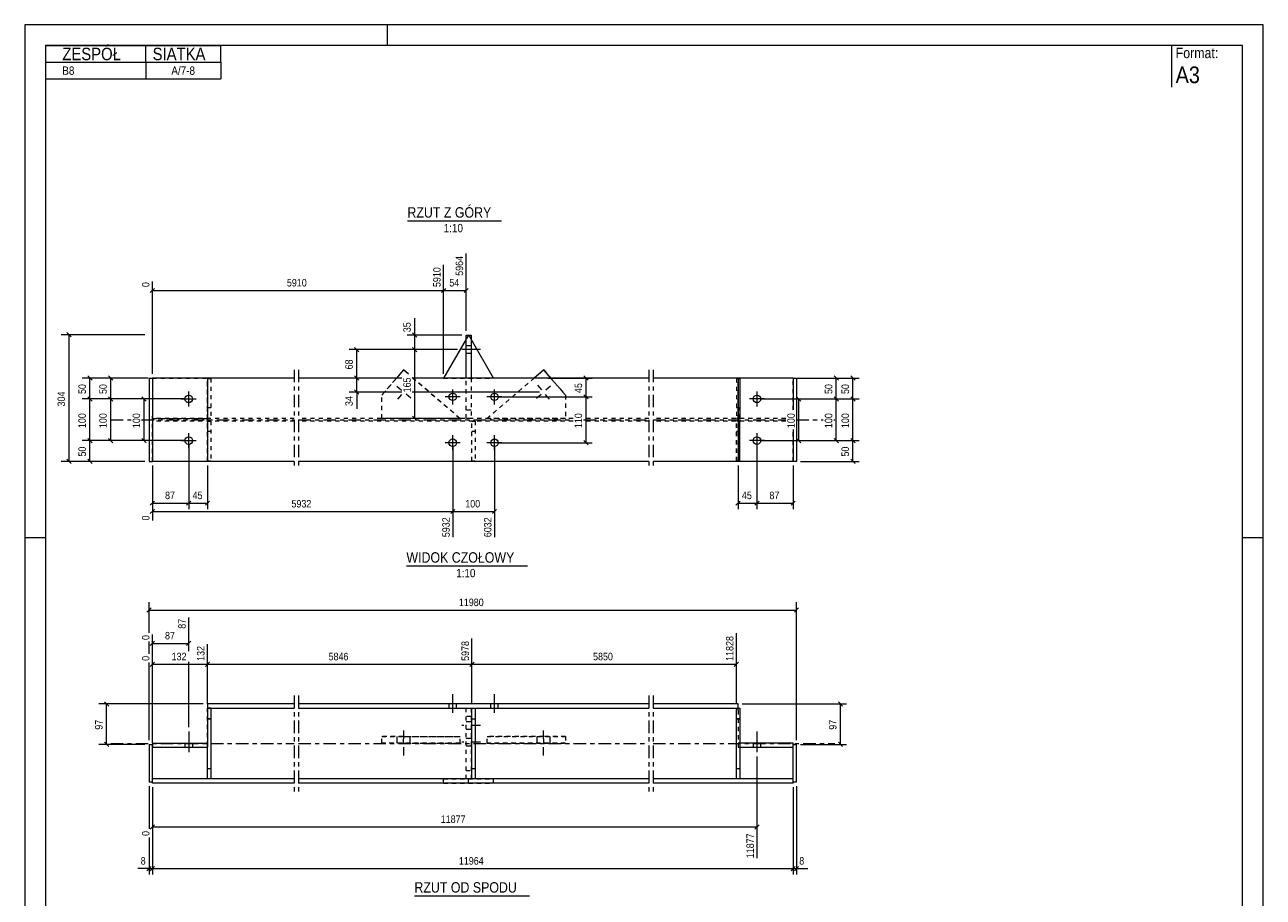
# Model space of a CAD drawing. Header units: millimetres. Extents: x 0 to 297, y 0 to 420.
# Tile 2 of 2: x 0 to 297, y 211 to 420. Entities that reach past the tile are written whole.
import ezdxf

# ---------------------------------------------------------------- set-up
doc = ezdxf.new("R2010")
doc.units = ezdxf.units.MM
for name, pattern in [('XKITLINE00', [0]), ('XKITLINE01', [4, 1, -1, 1, -1]), ('XKITLINE02', [4, 2, -2]), ('XKITLINE03', [6, 3, -1, 1, -1])]:
    doc.linetypes.add(name, pattern=pattern)
for name, color, linetype, lineweight in [('Arkusz rysunku', 3, 'Continuous', 0), ('Element', 2, 'Continuous', 0), ('Inny typ obiektu', 7, 'Continuous', 0), ('Wymiar', 4, 'Continuous', 0), ('Śruba', 3, 'Continuous', 0)]:
    doc.layers.add(name, color=color, linetype=linetype, lineweight=lineweight)
doc.styles.add('ARIAL', font='ARIAL.TTF')

msp = doc.modelspace()

# ---------------------------------------------------------------- linework, layer by layer
at = {"layer": 'Arkusz rysunku', "linetype": 'XKITLINE00', "lineweight": 0}
for p, q in [((297, 420), (0, 420)), ((0, 420), (0, 0)), ((87, 415), (87, 420)), ((297, 0), (297, 420)), ((292, 415), (5, 415)), ((5, 415), (5, 5)), ((292, 5), (292, 415)), ((5, 297), (0, 297)), ((297, 297), (292, 297))]:
    msp.add_line(p, q, dxfattribs=at)
at = {"layer": 'Element', "linetype": 'XKITLINE00', "lineweight": 0}
for p, q in [((105.84, 344.62), (100.44, 335.28)), ((105.84, 344.62), (100.44, 335.28)), ((105.84, 335.28), (105.84, 345.6)), ((105.84, 345.6), (107.04, 345.6)), ((106.44, 345.66), (106.41, 345.6)), ((106.44, 345.65), (106.42, 345.6)), ((106.47, 345.6), (106.44, 345.66)), ((106.44, 345.66), (106.44, 345.65)), ((106.47, 345.6), (106.44, 345.65)), ((107.04, 345.6), (107.04, 335.28)), ((112.44, 335.28), (107.04, 344.62)), ((112.44, 335.28), (107.04, 344.62)), ((90.82, 337.23), (89.15, 335.28)), ((90.82, 337.23), (90.82, 337.23)), ((92.01, 336.22), (90.82, 337.23)), ((124.47, 337.23), (122.19, 335.28)), ((124.47, 337.23), (124.47, 337.23)), ((126.14, 335.28), (124.47, 337.23)), ((29.82, 335.28), (30.62, 335.28)), ((29.82, 335.28), (29.82, 315.28)), ((64.62, 335.28), (30.62, 335.28)), ((43.82, 335.28), (30.62, 335.28)), ((30.62, 335.28), (30.62, 315.28)), ((43.82, 335.28), (43.82, 315.28)), ((90.41, 335.28), (65.62, 335.28)), ((93.1, 335.28), (92.93, 335.43)), ((149.67, 335.28), (92.93, 335.28)), ((184.27, 335.28), (150.67, 335.28)), ((171.07, 335.28), (171.07, 315.28)), ((184.27, 335.28), (171.07, 335.28)), ((171.47, 335.2), (171.07, 335.2)), ((171.47, 335.2), (171.47, 325.6)), ((184.27, 335.28), (184.27, 327.64)), ((184.27, 335.28), (185.07, 335.28)), ((185.07, 335.28), (185.07, 315.28)), ((171.47, 328.1), (171.07, 328.1)), ((171.47, 325.6), (171.07, 325.6)), ((171.47, 324.95), (171.07, 324.95)), ((171.47, 315.35), (171.47, 324.95)), ((171.47, 322.45), (171.07, 322.45)), ((184.27, 322.92), (184.27, 315.28)), ((29.82, 315.28), (30.62, 315.28)), ((43.82, 315.28), (30.62, 315.28)), ((64.62, 315.28), (43.82, 315.28)), ((149.67, 315.28), (65.62, 315.28)), ((171.07, 315.28), (150.67, 315.28)), ((171.47, 315.35), (171.07, 315.35)), ((184.27, 315.28), (171.07, 315.28)), ((185.07, 315.28), (184.27, 315.28)), ((64.62, 257.14), (43.82, 257.14)), ((43.82, 257.14), (43.82, 256.14)), ((43.82, 256.14), (64.62, 256.14)), ((43.82, 256.14), (43.82, 256.09)), ((43.82, 256.09), (43.82, 247.73)), ((44.62, 256.09), (43.82, 256.09)), ((44.62, 256.09), (44.62, 239.19)), ((149.67, 257.14), (65.62, 257.14)), ((65.62, 256.14), (149.67, 256.14)), ((107.25, 239.19), (107.25, 256.09)), ((107.25, 256.09), (108.05, 256.09)), ((108.05, 256.09), (108.05, 239.19)), ((171.07, 257.14), (150.67, 257.14)), ((150.67, 256.14), (171.07, 256.14)), ((170.67, 239.19), (170.67, 256.09)), ((170.67, 256.09), (171.47, 256.09)), ((171.07, 256.14), (171.07, 257.14)), ((171.07, 256.09), (171.07, 256.14)), ((171.47, 256.09), (171.47, 247.73)), ((29.82, 247.44), (29.82, 238.44)), ((29.82, 247.44), (30.62, 247.44)), ((30.62, 247.73), (43.82, 247.73)), ((30.62, 247.73), (30.62, 246.73)), ((30.62, 238.44), (30.62, 247.44)), ((30.62, 246.73), (43.82, 246.73)), ((43.82, 247.73), (43.82, 246.73)), ((43.82, 239.19), (43.82, 246.73)), ((171.07, 247.73), (171.07, 246.73)), ((184.27, 247.73), (171.07, 247.73)), ((171.07, 246.73), (184.27, 246.73)), ((171.47, 246.73), (171.47, 239.19)), ((184.27, 246.73), (184.27, 247.73)), ((184.27, 238.44), (184.27, 247.44)), ((184.27, 247.44), (185.07, 247.44)), ((185.07, 238.44), (185.07, 247.44)), ((29.82, 238.44), (30.62, 238.44)), ((30.62, 238.14), (30.62, 239.14)), ((64.62, 239.14), (30.62, 239.14)), ((64.62, 238.14), (30.62, 238.14)), ((44.62, 239.19), (43.82, 239.19)), ((149.67, 239.14), (65.62, 239.14)), ((149.67, 238.14), (65.62, 238.14)), ((108.05, 239.19), (107.25, 239.19)), ((184.27, 239.14), (150.67, 239.14)), ((184.27, 238.14), (150.67, 238.14)), ((171.47, 239.19), (170.67, 239.19)), ((184.27, 238.14), (184.27, 239.14)), ((184.27, 238.44), (185.07, 238.44))]:
    msp.add_line(p, q, dxfattribs=at)
at = {"layer": 'Element', "linetype": 'XKITLINE01', "lineweight": 0}
for p, q in [((106.41, 345.6), (105.84, 344.62)), ((106.42, 345.6), (105.84, 344.62)), ((107.04, 344.62), (106.47, 345.6)), ((107.04, 344.62), (106.47, 345.6)), ((85.62, 331.15), (90.82, 337.23)), ((90.82, 337.23), (92.01, 336.22)), ((110.87, 325.6), (124.47, 337.23)), ((124.47, 337.23), (129.67, 331.15)), ((30.62, 335.28), (30.62, 326.13)), ((30.62, 335.28), (43.82, 335.28)), ((30.62, 335.28), (30.62, 315.28)), ((43.82, 315.28), (43.82, 335.28)), ((43.82, 325.6), (43.82, 335.2)), ((43.82, 335.2), (44.62, 335.2)), ((44.62, 335.2), (44.62, 325.6)), ((89.15, 335.28), (85.62, 331.15)), ((92.93, 335.43), (104.42, 325.6)), ((104.42, 325.61), (93.1, 335.28)), ((112.44, 335.28), (100.44, 335.28)), ((100.44, 335.28), (100.44, 335.28)), ((100.44, 335.28), (112.44, 335.28)), ((105.84, 325.6), (105.84, 335.28)), ((107.04, 335.28), (107.04, 325.6)), ((122.19, 335.28), (110.87, 325.61)), ((112.44, 335.28), (112.44, 335.28)), ((129.67, 331.15), (126.14, 335.28)), ((170.67, 335.2), (170.67, 325.6)), ((171.07, 335.2), (170.67, 335.2)), ((171.07, 315.28), (171.07, 335.28)), ((184.27, 327.64), (184.27, 335.28)), ((184.27, 327.64), (184.27, 335.28)), ((85.62, 325.6), (85.62, 331.15)), ((129.67, 331.15), (129.67, 325.6)), ((44.62, 328.1), (43.82, 328.1)), ((107.04, 327.6), (105.84, 327.6)), ((171.07, 328.1), (170.67, 328.1)), ((171.47, 325.6), (171.47, 328.1)), ((30.62, 315.28), (30.62, 326.16)), ((64.62, 325.6), (30.62, 325.6)), ((30.62, 325.6), (43.82, 325.6)), ((64.62, 324.95), (30.62, 324.95)), ((44.62, 325.6), (43.82, 325.6)), ((43.82, 315.35), (43.82, 324.95)), ((43.82, 324.95), (44.62, 324.95)), ((44.62, 324.95), (44.62, 315.35)), ((131.5, 325.6), (65.62, 325.6)), ((131.5, 324.95), (65.62, 324.95)), ((104.42, 325.61), (85.62, 325.61)), ((104.42, 325.6), (85.62, 325.6)), ((104.42, 325.6), (104.42, 325.61)), ((107.04, 325.6), (105.84, 325.6)), ((107.25, 315.35), (107.25, 324.95)), ((107.25, 324.95), (108.05, 324.95)), ((108.05, 324.95), (108.05, 315.35)), ((110.87, 325.6), (110.87, 325.61)), ((110.87, 325.61), (129.67, 325.61)), ((129.67, 325.6), (110.87, 325.6)), ((149.67, 325.6), (134.02, 325.6)), ((149.67, 324.95), (134.02, 324.95)), ((182.5, 325.6), (150.67, 325.6)), ((182.5, 324.95), (150.67, 324.95)), ((171.07, 325.6), (170.67, 325.6)), ((170.67, 315.35), (170.67, 324.95)), ((171.07, 324.95), (170.67, 324.95)), ((44.62, 322.45), (43.82, 322.45)), ((108.05, 322.45), (107.25, 322.45)), ((171.07, 322.45), (170.67, 322.45)), ((184.27, 315.28), (184.27, 322.92)), ((184.27, 315.28), (184.27, 322.92)), ((64.62, 315.28), (30.62, 315.28)), ((43.82, 315.28), (30.62, 315.28)), ((44.62, 315.35), (43.82, 315.35)), ((149.67, 315.28), (65.62, 315.28)), ((108.05, 315.35), (107.25, 315.35)), ((184.27, 315.28), (150.67, 315.28)), ((171.07, 315.35), (170.67, 315.35)), ((43.82, 256.14), (43.82, 246.73)), ((43.82, 239.19), (43.82, 256.09)), ((43.82, 256.09), (44.62, 256.09)), ((44.62, 256.09), (44.62, 239.19)), ((105.84, 239.14), (105.84, 256.14)), ((105.84, 256.14), (107.04, 256.14)), ((107.04, 256.14), (107.04, 239.14)), ((170.67, 239.19), (170.67, 256.09)), ((170.67, 256.09), (171.47, 256.09)), ((171.07, 256), (171.07, 256.14)), ((171.07, 256), (171.07, 256.09)), ((171.07, 255.61), (171.07, 256)), ((171.07, 255.61), (171.07, 246.73)), ((171.47, 256.09), (171.47, 239.19)), ((44.62, 253.59), (43.82, 253.59)), ((43.82, 253.59), (44.62, 253.59)), ((107.04, 254.14), (105.84, 254.14)), ((107.25, 253.59), (108.05, 253.59)), ((171.47, 253.59), (170.67, 253.59)), ((170.67, 253.59), (171.47, 253.59)), ((30.62, 246.73), (43.82, 246.73)), ((30.62, 246.73), (43.82, 246.73)), ((30.62, 239.14), (30.62, 246.73)), ((43.82, 246.73), (43.82, 247.73)), ((85.62, 247.73), (85.62, 249.33)), ((85.62, 249.33), (104.42, 249.33)), ((90.82, 249.33), (85.62, 249.33)), ((104.42, 247.73), (85.62, 247.73)), ((85.62, 247.73), (85.62, 247.73)), ((85.62, 247.73), (90.82, 247.73)), ((90.82, 247.73), (90.82, 249.33)), ((90.82, 249.33), (104.42, 249.33)), ((90.82, 247.73), (104.42, 247.73)), ((104.42, 247.73), (104.42, 249.33)), ((110.87, 247.73), (110.87, 249.33)), ((110.87, 249.33), (129.67, 249.33)), ((124.47, 249.33), (110.87, 249.33)), ((129.67, 247.73), (110.87, 247.73)), ((110.87, 247.73), (124.47, 247.73)), ((124.47, 247.73), (124.47, 249.33)), ((129.67, 249.33), (124.47, 249.33)), ((124.47, 247.73), (129.67, 247.73)), ((129.67, 249.33), (129.67, 247.73)), ((129.67, 247.73), (129.67, 247.73)), ((171.07, 246.73), (184.27, 246.73)), ((171.07, 246.73), (184.27, 246.73)), ((171.47, 247.73), (171.47, 246.73)), ((184.27, 239.14), (184.27, 246.73)), ((43.82, 241.69), (44.62, 241.69)), ((43.82, 241.69), (44.62, 241.69)), ((105.84, 241.14), (107.04, 241.14)), ((107.25, 241.69), (108.05, 241.69)), ((170.67, 241.69), (171.47, 241.69)), ((170.67, 241.69), (171.47, 241.69)), ((30.62, 238.14), (30.62, 239.14)), ((44.62, 239.19), (43.82, 239.19)), ((106.44, 239.17), (100.44, 239.14)), ((100.44, 238.14), (100.44, 239.14)), ((100.44, 239.14), (112.44, 239.14)), ((100.44, 238.14), (106.44, 238.17)), ((112.44, 238.14), (100.44, 238.14)), ((107.04, 239.14), (105.84, 239.14)), ((106.44, 238.17), (106.44, 239.17)), ((112.44, 239.14), (106.44, 239.17)), ((106.44, 238.17), (112.44, 238.14)), ((112.44, 238.14), (112.44, 239.14)), ((171.47, 239.19), (170.67, 239.19))]:
    msp.add_line(p, q, dxfattribs=at)
at = {"layer": 'Element', "linetype": 'XKITLINE03', "lineweight": 0}
for p, q in [((64.62, 337.28), (64.62, 313.28)), ((65.62, 337.28), (65.62, 313.28)), ((149.67, 337.28), (149.67, 313.28)), ((150.67, 337.28), (150.67, 313.28)), ((20.62, 325.28), (25.5, 325.28)), ((28.02, 325.28), (64.62, 325.28)), ((65.62, 325.28), (131.5, 325.28)), ((134.02, 325.28), (149.67, 325.28)), ((150.67, 325.28), (182.5, 325.28)), ((185.02, 325.28), (191.5, 325.28)), ((194.02, 325.28), (194.27, 325.28)), ((64.62, 259.14), (64.62, 236.14)), ((65.62, 259.14), (65.62, 236.14)), ((149.67, 259.14), (149.67, 236.14)), ((150.67, 259.14), (150.67, 236.14)), ((20.62, 247.64), (64.62, 247.64)), ((65.62, 247.64), (149.67, 247.64)), ((150.67, 247.64), (194.27, 247.64))]:
    msp.add_line(p, q, dxfattribs=at)
at = {"layer": 'Inny typ obiektu', "linetype": 'XKITLINE00', "lineweight": 0}
for p, q in [((5, 415), (47, 415)), ((5, 415), (5, 411)), ((29, 411), (29, 415)), ((47, 411), (47, 415)), ((275, 415), (275, 405)), ((5, 411), (47, 411)), ((5, 411), (5, 407)), ((29, 411), (29, 407)), ((47, 411), (47, 407)), ((5, 407), (47, 407)), ((91.76, 373), (114.36, 373)), ((91.52, 290.26), (120.6, 290.26)), ((93.44, 211.14), (121.03, 211.14))]:
    msp.add_line(p, q, dxfattribs=at)
at = {"layer": 'Wymiar', "linetype": 'XKITLINE00', "lineweight": 0}
for p, q in [((100.44, 336.28), (100.44, 362.44)), ((100.44, 336.28), (100.44, 362.44)), ((105.84, 346.6), (105.84, 365.14)), ((31.13, 356.79), (30.11, 355.77)), ((30.62, 336.28), (30.62, 358.43)), ((100.95, 356.79), (99.94, 355.77)), ((100.95, 356.79), (99.94, 355.77)), ((106.35, 356.79), (105.34, 355.77)), ((30.62, 356.28), (100.44, 356.28)), ((100.44, 356.28), (105.84, 356.28)), ((93.53, 345.6), (93.53, 349.62)), ((93.53, 345.6), (93.53, 349.62)), ((28.82, 345.66), (8.76, 345.66)), ((10.11, 346.17), (11.13, 345.15)), ((10.62, 315.28), (10.62, 345.66)), ((104.84, 345.6), (91.67, 345.6)), ((93.02, 346.11), (94.04, 345.1)), ((93.53, 342.1), (93.53, 345.6)), ((103.79, 342.1), (77.76, 342.1)), ((79.11, 342.61), (80.13, 341.6)), ((79.62, 335.28), (79.62, 342.1)), ((103.79, 342.1), (91.67, 342.1)), ((103.79, 342.1), (91.67, 342.1)), ((93.02, 342.61), (94.04, 341.6)), ((93.02, 342.61), (94.04, 341.6)), ((93.53, 325.6), (93.53, 342.1)), ((15.11, 335.79), (16.13, 334.77)), ((20.11, 335.79), (21.13, 334.77)), ((79.11, 335.79), (80.13, 334.77)), ((79.11, 335.79), (80.13, 334.77)), ((134.11, 335.79), (135.13, 334.77)), ((194.11, 335.79), (195.13, 334.77)), ((198.11, 335.79), (199.13, 334.77)), ((29.62, 335.28), (13.76, 335.28)), ((15.62, 330.28), (15.62, 335.28)), ((29.62, 335.28), (18.76, 335.28)), ((20.62, 330.28), (20.62, 335.28)), ((89.88, 335.28), (77.76, 335.28)), ((89.88, 335.28), (77.76, 335.28)), ((79.62, 331.92), (79.62, 335.28)), ((125.41, 335.28), (136.06, 335.28)), ((134.62, 330.77), (134.62, 335.28)), ((185.27, 335.28), (200.06, 335.28)), ((185.27, 335.28), (196.06, 335.28)), ((194.62, 330.28), (194.62, 335.28)), ((198.62, 330.28), (198.62, 335.28)), ((38.32, 330.28), (13.76, 330.28)), ((38.32, 330.28), (13.76, 330.28)), ((15.11, 330.79), (16.13, 329.77)), ((15.11, 330.79), (16.13, 329.77)), ((15.62, 320.28), (15.62, 330.28)), ((38.32, 330.28), (18.76, 330.28)), ((38.32, 330.28), (18.76, 330.28)), ((20.11, 330.79), (21.13, 329.77)), ((20.11, 330.79), (21.13, 329.77)), ((20.62, 320.28), (20.62, 330.28)), ((38.32, 330.28), (26.76, 330.28)), ((28.11, 330.79), (29.13, 329.77)), ((28.62, 320.28), (28.62, 330.28)), ((90.41, 331.92), (77.76, 331.92)), ((79.11, 332.43), (80.13, 331.41)), ((79.62, 331.92), (79.62, 327.9)), ((79.62, 331.92), (79.62, 327.9)), ((123.41, 331.92), (92.93, 331.92)), ((113.65, 330.77), (136.06, 330.77)), ((113.65, 330.77), (136.06, 330.77)), ((134.11, 331.28), (135.13, 330.27)), ((134.11, 331.28), (135.13, 330.27)), ((134.62, 319.77), (134.62, 330.77)), ((176.57, 330.28), (200.06, 330.28)), ((176.57, 330.28), (200.06, 330.28)), ((176.57, 330.28), (187.06, 330.28)), ((176.57, 330.28), (196.06, 330.28)), ((176.57, 330.28), (196.06, 330.28)), ((185.11, 330.79), (186.13, 329.77)), ((185.62, 320.28), (185.62, 330.28)), ((194.11, 330.79), (195.13, 329.77)), ((194.11, 330.79), (195.13, 329.77)), ((194.62, 320.28), (194.62, 330.28)), ((198.11, 330.79), (199.13, 329.77)), ((198.11, 330.79), (199.13, 329.77)), ((198.62, 320.28), (198.62, 330.28)), ((104.84, 325.6), (91.67, 325.6)), ((93.02, 326.11), (94.04, 325.1)), ((15.11, 320.79), (16.13, 319.77)), ((15.11, 320.79), (16.13, 319.77)), ((20.11, 320.79), (21.13, 319.77)), ((28.11, 320.79), (29.13, 319.77)), ((185.11, 320.79), (186.13, 319.77)), ((194.11, 320.79), (195.13, 319.77)), ((198.11, 320.79), (199.13, 319.77)), ((198.11, 320.79), (199.13, 319.77)), ((38.32, 320.28), (13.76, 320.28)), ((38.32, 320.28), (13.76, 320.28)), ((15.62, 315.28), (15.62, 320.28)), ((38.32, 320.28), (18.76, 320.28)), ((38.32, 320.28), (26.76, 320.28)), ((39.32, 319.28), (39.32, 303.84)), ((39.32, 319.28), (39.32, 303.84)), ((102.64, 318.77), (102.64, 297.12)), ((102.64, 318.77), (102.64, 297.12)), ((112.64, 318.77), (112.64, 297.12)), ((113.65, 319.77), (136.06, 319.77)), ((134.11, 320.28), (135.13, 319.27)), ((175.57, 319.28), (175.57, 303.84)), ((175.57, 319.28), (175.57, 303.84)), ((176.57, 320.28), (200.06, 320.28)), ((176.57, 320.28), (200.06, 320.28)), ((176.57, 320.28), (187.06, 320.28)), ((176.57, 320.28), (196.06, 320.28)), ((198.62, 315.28), (198.62, 320.28)), ((28.82, 315.28), (8.76, 315.28)), ((10.11, 315.79), (11.13, 314.77)), ((28.82, 315.28), (13.76, 315.28)), ((15.11, 315.79), (16.13, 314.77)), ((186.07, 315.28), (200.06, 315.28)), ((198.11, 315.79), (199.13, 314.77)), ((30.62, 314.28), (30.62, 301.12)), ((30.62, 314.28), (30.62, 303.84)), ((43.82, 314.28), (43.82, 303.84)), ((171.07, 314.28), (171.07, 303.84)), ((184.27, 314.28), (184.27, 303.84)), ((31.13, 305.79), (30.11, 304.77)), ((31.13, 303.79), (30.11, 302.77)), ((30.62, 305.28), (39.32, 305.28)), ((30.62, 303.28), (102.64, 303.28)), ((39.83, 305.79), (38.81, 304.77)), ((39.83, 305.79), (38.81, 304.77)), ((39.32, 305.28), (43.82, 305.28)), ((44.33, 305.79), (43.31, 304.77)), ((103.15, 303.79), (102.14, 302.77)), ((103.15, 303.79), (102.18, 302.82)), ((102.64, 303.28), (112.64, 303.28)), ((113.15, 303.79), (112.14, 302.77)), ((171.58, 305.79), (170.56, 304.77)), ((171.07, 305.28), (175.57, 305.28)), ((176.08, 305.79), (175.06, 304.77)), ((176.08, 305.79), (175.06, 304.77)), ((175.57, 305.28), (184.27, 305.28)), ((184.78, 305.79), (183.76, 304.77)), ((30.33, 280.15), (29.31, 279.13)), ((29.82, 274.15), (29.82, 281.5)), ((29.82, 279.64), (185.07, 279.64)), ((185.58, 280.15), (184.56, 279.13)), ((185.07, 248.44), (185.07, 281.5)), ((39.32, 269.76), (39.32, 277.83)), ((30.62, 247.73), (30.62, 273.79)), ((170.67, 257.09), (170.67, 274.13)), ((29.82, 269.15), (29.82, 272.1)), ((31.13, 272.15), (30.11, 271.13)), ((30.62, 271.64), (39.32, 271.64)), ((39.83, 272.15), (38.81, 271.13)), ((43.82, 257.09), (43.82, 271.46)), ((43.82, 257.09), (43.82, 271.46)), ((107.25, 257.09), (107.25, 272.8)), ((107.25, 257.09), (107.25, 272.8)), ((30.62, 247.73), (30.62, 268.79)), ((29.82, 248.44), (29.82, 267.1)), ((31.13, 267.15), (30.11, 266.13)), ((30.62, 266.64), (43.82, 266.64)), ((39.32, 251.53), (39.32, 267.24)), ((44.33, 267.15), (43.31, 266.13)), ((44.33, 267.15), (43.31, 266.13)), ((43.82, 266.64), (107.25, 266.64)), ((107.75, 267.15), (106.74, 266.13)), ((107.75, 267.15), (106.74, 266.13)), ((107.25, 266.64), (170.67, 266.64)), ((171.18, 267.15), (170.16, 266.13)), ((42.82, 257.14), (17.76, 257.14)), ((19.11, 257.65), (20.13, 256.63)), ((19.62, 247.44), (19.62, 257.14)), ((172.07, 257.14), (197.06, 257.14)), ((195.11, 257.65), (196.13, 256.63)), ((195.62, 247.44), (195.62, 257.14)), ((28.82, 247.44), (17.76, 247.44)), ((19.11, 247.95), (20.13, 246.93)), ((186.07, 247.44), (197.06, 247.44)), ((195.11, 247.95), (196.13, 246.93)), ((175.57, 244.53), (175.57, 220.14)), ((29.82, 237.44), (29.82, 227.18)), ((30.62, 237.14), (30.62, 216.2)), ((30.62, 237.14), (30.62, 216.2)), ((30.62, 237.14), (30.62, 225.48)), ((184.27, 237.14), (184.27, 216.2)), ((184.27, 237.14), (184.27, 216.2)), ((185.07, 237.44), (185.07, 216.2)), ((31.13, 228.15), (30.11, 227.13)), ((30.62, 227.64), (175.57, 227.64)), ((176.08, 228.15), (175.06, 227.13)), ((29.82, 225.12), (29.82, 216.2)), ((29.82, 217.64), (27.13, 217.64)), ((29.82, 217.64), (27.13, 217.64)), ((30.33, 218.15), (29.31, 217.13)), ((29.82, 217.64), (30.62, 217.64)), ((31.13, 218.15), (30.11, 217.13)), ((31.13, 218.15), (30.11, 217.13)), ((30.62, 217.64), (184.27, 217.64)), ((184.78, 218.15), (183.76, 217.13)), ((184.78, 218.15), (183.76, 217.13)), ((184.27, 217.64), (185.07, 217.64)), ((185.58, 218.15), (184.56, 217.13)), ((185.07, 217.64), (187.75, 217.64)), ((185.07, 217.64), (187.75, 217.64))]:
    msp.add_line(p, q, dxfattribs=at)
at = {"layer": 'Śruba', "linetype": 'XKITLINE00', "lineweight": 0}
for p, q in [((109.29, 342.11), (104.79, 342.11)), ((109.29, 342.1), (104.79, 342.1)), ((107.04, 343.01), (105.84, 343.01)), ((107.04, 343), (105.84, 343)), ((107.04, 341.2), (105.84, 341.2)), ((107.04, 341.2), (105.84, 341.2)), ((89.21, 333.35), (90.32, 332.4)), ((122.98, 333.59), (123.93, 332.48)), ((126.08, 333.35), (124.97, 332.4)), ((37.52, 330.28), (41.12, 330.28)), ((39.32, 328.48), (39.32, 332.08)), ((89.45, 330.25), (90.4, 331.36)), ((92.55, 330.49), (91.44, 331.44)), ((104.44, 330.77), (100.84, 330.77)), ((102.64, 328.97), (102.64, 332.57)), ((114.44, 330.77), (110.84, 330.77)), ((112.64, 328.97), (112.64, 332.57)), ((122.74, 330.49), (123.85, 331.44)), ((125.84, 330.25), (124.89, 331.36)), ((177.37, 330.28), (173.77, 330.28)), ((175.57, 332.08), (175.57, 328.48)), ((39.32, 318.48), (39.32, 322.08)), ((102.64, 317.97), (102.64, 321.57)), ((112.64, 317.97), (112.64, 321.57)), ((175.57, 322.08), (175.57, 318.48)), ((37.52, 320.28), (41.12, 320.28)), ((104.44, 319.77), (100.84, 319.77)), ((114.44, 319.77), (110.84, 319.77)), ((177.37, 320.28), (173.77, 320.28)), ((102.64, 254.99), (102.64, 259.49)), ((102.64, 254.99), (102.64, 259.49)), ((112.64, 254.99), (112.64, 259.49)), ((112.64, 254.99), (112.64, 259.49)), ((101.74, 256.14), (101.74, 257.14)), ((101.74, 256.14), (101.74, 257.14)), ((103.54, 256.14), (103.54, 257.14)), ((103.54, 256.14), (103.54, 257.14)), ((111.74, 256.14), (111.74, 257.14)), ((111.74, 256.14), (111.74, 257.14)), ((113.54, 256.14), (113.54, 257.14)), ((113.54, 256.14), (113.54, 257.14)), ((39.32, 250.53), (39.32, 245.53)), ((39.32, 250.53), (39.32, 245.53)), ((175.57, 250.53), (175.57, 245.53)), ((175.57, 250.53), (175.57, 245.53)), ((38.42, 247.73), (38.42, 246.73)), ((38.42, 247.73), (38.42, 246.73)), ((40.22, 247.73), (40.22, 246.73)), ((40.22, 247.73), (40.22, 246.73)), ((174.67, 247.73), (174.67, 246.73)), ((174.67, 247.73), (174.67, 246.73)), ((176.47, 247.73), (176.47, 246.73)), ((176.47, 247.73), (176.47, 246.73))]:
    msp.add_line(p, q, dxfattribs=at)
at = {"layer": 'Śruba', "linetype": 'XKITLINE02', "lineweight": 0}
for p, q in [((107.04, 252.83), (105.84, 252.83)), ((90.88, 244.73), (90.88, 250.73)), ((109.29, 251.93), (104.79, 251.93)), ((107.04, 251.03), (105.84, 251.03)), ((124.41, 244.73), (124.41, 250.73)), ((89.33, 247.73), (89.33, 249.33)), ((92.43, 247.73), (92.43, 249.33)), ((109.29, 247.93), (104.79, 247.93)), ((107.04, 248.83), (105.84, 248.83)), ((107.04, 247.03), (105.84, 247.03)), ((122.86, 247.73), (122.86, 249.33)), ((125.96, 247.73), (125.96, 249.33))]:
    msp.add_line(p, q, dxfattribs=at)
at = {"layer": 'Śruba', "linetype": 'XKITLINE00', "lineweight": 0}
for centre in [(39.32, 330.28), (102.64, 330.77), (112.64, 330.77), (175.57, 330.28), (39.32, 320.28), (175.57, 320.28), (102.64, 319.77), (112.64, 319.77)]:
    msp.add_circle(centre, 0.9, dxfattribs=at)

# ---------------------------------------------------------------- texts
at = {"layer": 'Inny typ obiektu', "style": 'ARIAL', "width": 0.85}
for s, height, p in [('ZESPÓŁ', 3, (9, 411.5)), ('SIATKA', 3, (30.66, 411.5)), ('Format:', 2.5, (276, 412)), ('B8', 2, (9, 408)), ('A/7-8', 2, (35.15, 408)), ('A3', 4, (276, 406)), ('RZUT Z GÓRY', 2.5, (91.76, 373.75)), ('1:10', 2, (100.46, 370.25)), ('WIDOK CZOŁOWY', 2.5, (91.52, 291.01)), ('1:10', 2, (103.46, 287.51)), ('RZUT OD SPODU', 2.5, (93.44, 211.89))]:
    msp.add_text(s, height=height, dxfattribs=at).set_placement(p)
at = {"layer": 'Wymiar', "style": 'ARIAL', "width": 0.85}
for s, rotation, p in [('5964', 90.0002, (105.12, 359.8)), ('5910', 90.0002, (99.72, 357.1)), ('0', 90.0002, (29.9, 357.1)), ('35', 90.0002, (92.57, 346.28)), ('68', 90.0002, (78.66, 337.36)), ('50', 90.0002, (14.66, 331.45)), ('50', 90.0002, (19.66, 331.45)), ('165', 90.0002, (92.57, 331.85)), ('45', 90.0002, (133.66, 331.69)), ('50', 90.0002, (193.66, 331.45)), ('50', 90.0002, (197.66, 331.45)), ('304', 90.0002, (9.66, 328.46)), ('34', 90.0002, (78.66, 328.57)), ('100', 90.0002, (14.66, 323.28)), ('100', 90.0002, (19.66, 323.28)), ('100', 90.0117, (27.66, 323.28)), ('110', 90.0002, (133.66, 323.27)), ('100', 89.9888, (184.66, 323.28)), ('100', 90.0002, (193.66, 323.28)), ('100', 90.0002, (197.66, 323.28)), ('50', 90.0002, (14.66, 316.45)), ('50', 90.0002, (197.66, 316.45)), ('0', 90.0002, (29.9, 301.12)), ('5932', 90.0002, (101.92, 297.12)), ('6032', 90.0002, (111.92, 297.12)), ('87', 90.0002, (38.6, 275.16)), ('0', 90.0002, (29.9, 272.46)), ('132', 90.0002, (43.1, 267.46)), ('5978', 90.0002, (106.53, 267.46)), ('11828', 90.0002, (169.95, 267.46)), ('0', 90.0002, (29.9, 267.46)), ('97', 90.0002, (18.66, 250.95)), ('97', 90.0002, (194.66, 250.95)), ('0', 90.0002, (29.9, 225.48)), ('11877', 90.0002, (174.85, 220.14))]:
    msp.add_text(s, height=1.8, rotation=rotation, dxfattribs=at).set_placement(p)
for s, p in [('5910', (62.86, 357.24)), ('54', (101.81, 357.24)), ('87', (33.64, 306.24)), ('45', (40.24, 306.24)), ('5932', (63.96, 304.24)), ('100', (105.64, 304.24)), ('45', (171.98, 306.24)), ('87', (178.58, 306.24)), ('11980', (104.11, 280.6)), ('87', (33.63, 272.6)), ('132', (35.22, 267.6)), ('5846', (72.86, 267.6)), ('5850', (136.29, 267.6)), ('11877', (99.76, 228.6)), ('8', (27.81, 218.6)), ('11964', (104.11, 218.6)), ('8', (185.74, 218.6))]:
    msp.add_text(s, height=1.8, dxfattribs=at).set_placement(p)

doc.saveas('drawing.dxf')
